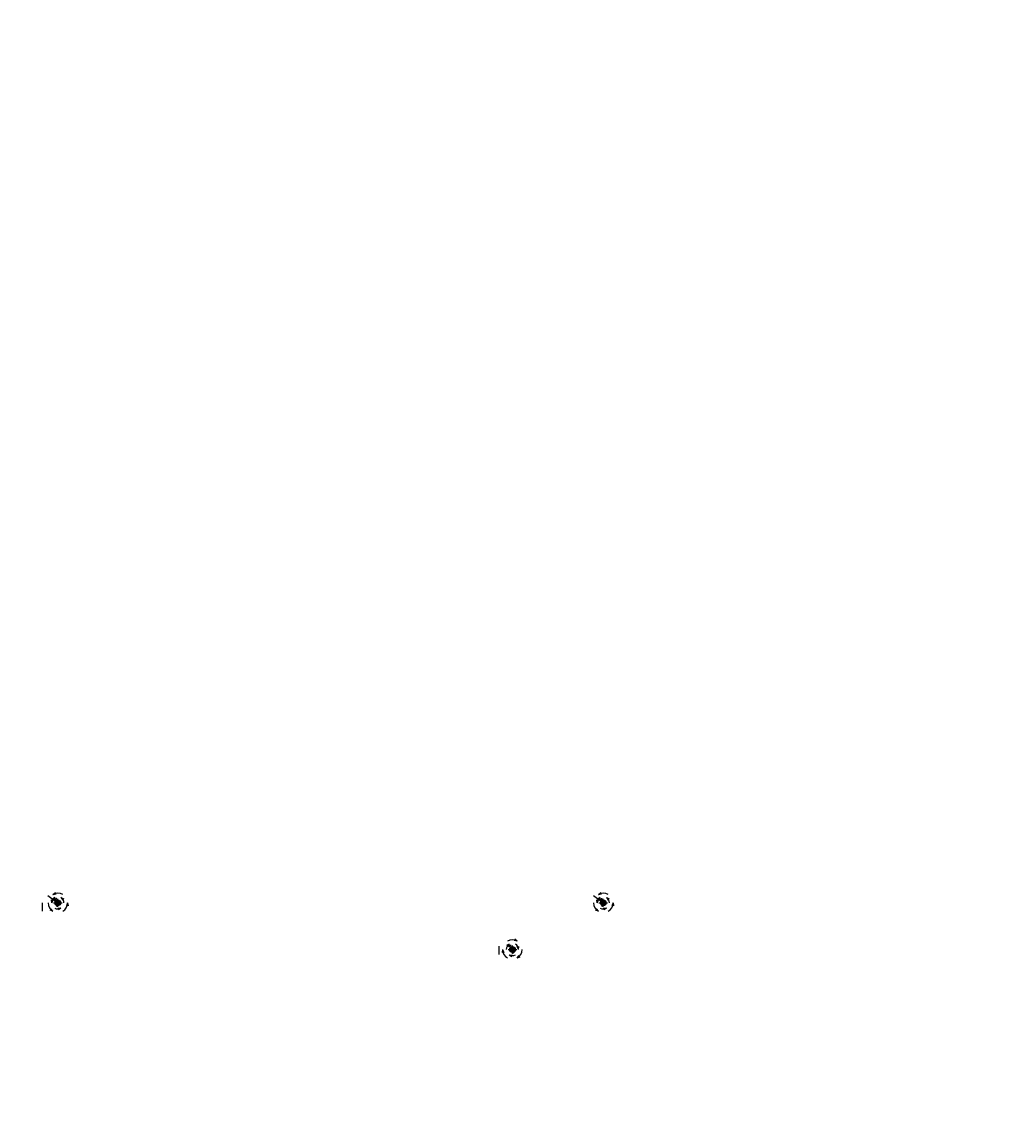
# Model space of a CAD drawing. Header units: millimetres. Extents: x -29085 to 3627694, y -159961 to 2281735.
# Tile 211 of 229: x 546900 to 686866, y 166983 to 323071. Entities that reach past the tile are written whole.
import ezdxf
from ezdxf import colors
from ezdxf.entities.mleader import LeaderData, LeaderLine
from ezdxf.enums import TextEntityAlignment as Align
from ezdxf.math import Vec2, Vec3

# ---------------------------------------------------------------- set-up
doc = ezdxf.new("R2010")
doc.units = ezdxf.units.MM
doc.linetypes.add('PLNA', pattern=[1, 1, 0])
doc.layers.add('A99_N_txt-popis-50', color=240, linetype='Continuous', lineweight=9)
doc.layers.add('Přístroje MaR', color=1, linetype='Continuous')
doc.styles.add('A99_popis', font='isocpeur.ttf')
doc.styles.add('PITSIMP8', font='pitsimp8')
doc.styles.add('ROMANS', font='romans.shx', dxfattribs={"width": 0.8})

# ---------------------------------------------------------------- blocks, each defined once
blk = doc.blocks.new('2dluk097')
at = {"color": 0, "linetype": 'ByBlock'}
for p, q in [((-0.05, 0.5), (-0.05, -0.1)), ((-0.05, 0.5), (0.05, 0.5)), ((0.05, 0.5), (0.05, -0.1))]:
    blk.add_line(p, q, dxfattribs=at)
for p, q in [((-0.05, -0.1), (-0.23, -0.1)), ((0, -0.5), (-0.23, -0.1)), ((0, -0.5), (0.23, -0.1)), ((0.05, -0.1), (0.23, -0.1))]:
    blk.add_line(p, q)
for points in [[(-0.05, 0.5), (0.05, 0.5), (-0.05, -0.1), (0.05, -0.1)], [(-0.23, -0.1), (0, -0.5), (0.05, -0.1), (-0.05, -0.1)], [(-0.05, -0.1), (0.23, -0.1), (0, -0.5), (-0.05, -0.1)]]:
    blk.add_solid(points)
at = {"linetype": 'ByBlock', "style": 'PITSIMP8', "flags": 9}
for tag, p in [('VOLUMENSTROM', (-0.06, 0.04)), ('DRUCK/-STUFE', (-0.06, 0.02)), ('BEZEICHNUNG', (-0.06, 0.18)), ('RAUM/GRUPPE', (-0.06, 0.16)), ('POS.NR.G-LV', (-0.06, 0.14)), ('ANSCHLUSS', (-0.06, 0)), ('FABRIKAT', (-0.06, 0.12)), ('KENNUNG', (-0.06, 0.08)), ('LEISTUNG', (-0.06, 0.06)), ('TYP', (-0.06, 0.1)), ('SPANNUNG/FREQUENZ', (-0.06, -0.12)), ('TEMPERATUR', (-0.06, -0.06)), ('SCHUTZART', (-0.06, -0.1)), ('GROESSE', (-0.06, -0.02)), ('DREHZAHL', (-0.06, -0.08)), ('GEWICHT', (-0.06, -0.14)), ('DN', (-0.06, -0.04)), ('FREI', (-0.06, -0.16)), ('FREI', (-0.06, -0.18)), ('FREI', (-0.06, -0.2))]:
    blk.add_attdef(tag, text='', height=0.01, dxfattribs=at).set_placement(p, align=Align.MIDDLE)

msp = doc.modelspace()

# ---------------------------------------------------------------- linework, layer by layer
at = {"layer": 'Přístroje MaR'}
for p, q in [((551268.6, 199720.2), (551606.7, 200000.7)), ((551268.6, 199720.2), (551606.7, 200000.7)), ((551268.6, 199720.2), (551701.7, 199794.1)), ((551268.6, 199720.2), (551701.7, 199794.1)), ((628395, 199720.2), (628733.1, 200000.7)), ((628395, 199720.2), (628733.1, 200000.7)), ((628395, 199720.2), (628828.1, 199794.1)), ((628395, 199720.2), (628828.1, 199794.1)), ((550556.6, 199578.1), (551870.4, 198567.6)), ((551093.6, 198525.6), (551051.5, 198962.8)), ((551093.6, 198525.6), (551051.5, 198962.8)), ((551093.6, 198525.6), (551275.8, 198925.3)), ((551093.6, 198525.6), (551275.8, 198925.3)), ((551958.3, 198525.6), (551958.3, 198525.6)), ((551958.3, 198525.6), (551958.3, 198525.6)), ((551958.3, 198525.6), (551958.3, 198525.6)), ((551958.3, 198525.6), (551958.3, 198525.6)), ((551958.3, 198525.6), (551958.3, 198175.6)), ((551958.3, 198525.6), (551958.3, 198175.6)), ((551958.3, 198525.6), (551958.3, 198525.6)), ((551958.3, 198525.6), (551958.3, 198525.6)), ((551958.3, 198525.6), (551958.3, 198525.6)), ((551958.3, 198525.6), (551958.3, 198525.6)), ((552390.7, 199274.4), (552640.5, 198913.1)), ((552390.7, 199274.4), (552787.7, 199086.4)), ((552390.7, 199274.4), (552640.5, 198913.1)), ((553337.8, 198525.6), (553185.2, 198113.6)), ((553337.8, 198525.6), (553185.2, 198113.6)), ((553337.8, 198525.6), (553411.6, 198092.5)), ((553337.8, 198525.6), (553411.6, 198092.5)), ((627683, 199578.1), (628996.8, 198567.6)), ((628220, 198525.6), (628177.9, 198962.8)), ((628220, 198525.6), (628177.9, 198962.8)), ((628220, 198525.6), (628402.2, 198925.3)), ((628220, 198525.6), (628402.2, 198925.3)), ((629517.1, 199274.4), (629766.9, 198913.1)), ((629517.1, 199274.4), (629914.1, 199086.4)), ((629517.1, 199274.4), (629766.9, 198913.1)), ((630464.2, 198525.6), (630311.6, 198113.6)), ((630464.2, 198525.6), (630311.6, 198113.6)), ((630464.2, 198525.6), (630538.1, 198092.5)), ((630464.2, 198525.6), (630538.1, 198092.5)), ((551268.6, 197331), (550856.7, 197483.5)), ((551268.6, 197331), (550856.7, 197483.5)), ((551268.6, 197331), (550988.1, 197669)), ((551268.6, 197331), (550988.1, 197669)), ((552390.3, 197776.5), (551952.2, 197744.2)), ((552390.3, 197776.5), (551952.2, 197744.2)), ((552390.3, 197776.5), (552027.1, 197529.5)), ((552390.3, 197776.5), (552027.1, 197529.5)), ((628395, 197331), (627983.1, 197483.5)), ((628395, 197331), (627983.1, 197483.5)), ((628395, 197331), (628114.5, 197669)), ((628395, 197331), (628114.5, 197669)), ((629516.7, 197776.5), (629078.6, 197744.2)), ((629516.7, 197776.5), (629078.6, 197744.2)), ((629516.7, 197776.5), (629153.5, 197529.5)), ((629516.7, 197776.5), (629153.5, 197529.5)), ((615798, 192681.5), (615401, 192493.4)), ((615798, 192681.5), (615401, 192493.4)), ((615798, 192681.5), (615548.2, 192320.1)), ((615798, 192681.5), (615548.2, 192320.1)), ((616920.1, 193127.2), (616487, 193201.1)), ((616920.1, 193127.2), (616487, 193201.1)), ((616512.1, 192208.7), (616498.6, 192195.2)), ((616920.1, 193127.2), (616582, 193407.8)), ((616920.1, 193127.2), (616582, 193407.8)), ((617095.1, 191932.6), (616912.9, 192332.4)), ((617095.1, 191932.6), (616912.9, 192332.4)), ((617095.1, 191932.6), (617137.2, 192369.9)), ((617095.1, 191932.6), (617137.2, 192369.9)), ((614850.9, 191932.6), (614777, 191499.6)), ((614850.9, 191932.6), (614777, 191499.6)), ((614850.9, 191932.6), (615003.5, 191520.7)), ((614850.9, 191932.6), (615003.5, 191520.7)), ((615798.4, 191183.6), (616236.5, 191151.3)), ((615798.4, 191183.6), (616161.6, 190936.6)), ((615798.4, 191183.6), (616161.6, 190936.6)), ((615798.4, 191183.6), (616236.5, 191151.3)), ((616920.1, 190738), (617200.6, 191076.1)), ((616920.1, 190738), (617200.6, 191076.1)), ((616920.1, 190738), (617332, 190890.6)), ((616920.1, 190738), (617332, 190890.6))]:
    msp.add_line(p, q, dxfattribs=at)
at = {"layer": 'Přístroje MaR', "linetype": 'PLNA', "ltscale": 2}
for p, q in [((549745.3, 198522.1), (549745.3, 197329.7)), ((614330.7, 192409.5), (614330.7, 191217.1))]:
    msp.add_line(p, q, dxfattribs=at)
at = {"layer": 'Přístroje MaR', "ltscale": 10}
for p, q in [((551345.3, 198525.6), (552571.3, 198525.6)), ((551958.3, 197973.6), (551958.3, 199077.6)), ((628471.7, 198525.6), (629697.7, 198525.6)), ((629084.7, 197973.6), (629084.7, 199077.6)), ((616230.3, 191380.6), (616230.3, 192484.6)), ((615617.3, 191932.6), (616843.3, 191932.6))]:
    msp.add_line(p, q, dxfattribs=at)
at = {"layer": 'Přístroje MaR', "linetype": 'ByBlock'}
for p, q in [((551674.9, 198800), (551906, 198568.9)), ((551906, 198482.2), (551674.9, 198251.2)), ((551907.5, 198570.7), (551676.6, 198801.7)), ((551676.6, 198249.5), (551690.1, 198263)), ((551682.2, 198807.3), (551695.7, 198793.8)), ((551913.2, 198474.7), (551682.3, 198243.8)), ((551915, 198578), (551683.9, 198809)), ((551683.9, 198242.1), (551915, 198473.2)), ((551690.1, 198263), (551907.5, 198480.4)), ((551695.7, 198793.8), (551913.2, 198576.4)), ((551982.3, 198484), (551934.3, 198484)), ((551938.3, 198484), (551938.3, 198463.2)), ((551938.3, 198463.2), (551954.3, 198463.2)), ((551954.3, 198463.2), (551954.3, 198484)), ((551962.3, 198484), (551962.3, 198463.2)), ((551962.3, 198463.2), (551978.3, 198463.2)), ((551978.3, 198463.2), (551978.3, 198484)), ((552232.7, 198809), (552001.7, 198578)), ((552001.7, 198473.2), (552232.7, 198242.1)), ((552003.5, 198576.4), (552234.4, 198807.3)), ((552221, 198257.3), (552003.5, 198474.7)), ((552226.6, 198788.2), (552009.2, 198570.7)), ((552009.2, 198480.4), (552240.1, 198249.5)), ((552010.7, 198568.9), (552241.8, 198800)), ((552241.8, 198251.2), (552010.7, 198482.2)), ((552234.5, 198243.8), (552221, 198257.3)), ((628801.3, 198800), (629032.4, 198568.9)), ((629032.4, 198482.2), (628801.3, 198251.2)), ((629033.9, 198570.7), (628803, 198801.7)), ((628803, 198249.5), (628816.5, 198263)), ((628808.6, 198807.3), (628822.1, 198793.8)), ((629039.6, 198474.7), (628808.7, 198243.8)), ((629041.4, 198578), (628810.4, 198809)), ((628810.4, 198242.1), (629041.4, 198473.2)), ((628816.5, 198263), (629033.9, 198480.4)), ((628822.1, 198793.8), (629039.6, 198576.4)), ((629108.8, 198484), (629060.8, 198484)), ((629064.8, 198484), (629064.8, 198463.2)), ((629064.8, 198463.2), (629080.8, 198463.2)), ((629080.8, 198463.2), (629080.8, 198484)), ((629088.8, 198484), (629088.8, 198463.2)), ((629088.8, 198463.2), (629104.8, 198463.2)), ((629104.8, 198463.2), (629104.8, 198484)), ((629359.1, 198809), (629128.1, 198578)), ((629128.1, 198473.2), (629359.1, 198242.1)), ((629129.9, 198576.4), (629360.8, 198807.3)), ((629347.4, 198257.3), (629129.9, 198474.7)), ((629353, 198788.2), (629135.6, 198570.7)), ((629135.6, 198480.4), (629366.5, 198249.5)), ((629137.1, 198568.9), (629368.2, 198800)), ((629368.2, 198251.2), (629137.1, 198482.2)), ((629360.9, 198243.8), (629347.4, 198257.3)), ((615946.9, 192207), (616178, 191976)), ((616179.5, 191977.8), (615948.6, 192208.7)), ((615954.2, 192214.4), (615967.7, 192200.9)), ((616187, 191985), (615956, 192216.1)), ((615967.7, 192200.9), (616185.2, 191983.5)), ((616504.7, 192216.1), (616273.7, 191985)), ((616275.5, 191983.5), (616506.4, 192214.4)), ((616498.6, 192195.2), (616281.2, 191977.8)), ((616282.7, 191976), (616513.8, 192207)), ((616178, 191889.3), (615946.9, 191658.2)), ((615948.6, 191656.5), (615962.1, 191670)), ((616185.2, 191881.8), (615954.3, 191650.9)), ((615956, 191649.2), (616187, 191880.2)), ((615962.1, 191670), (616179.5, 191887.5)), ((616254.3, 191891.1), (616206.3, 191891.1)), ((616210.3, 191891.1), (616210.3, 191870.3)), ((616210.3, 191870.3), (616226.3, 191870.3)), ((616226.3, 191870.3), (616226.3, 191891.1)), ((616234.3, 191891.1), (616234.3, 191870.3)), ((616234.3, 191870.3), (616250.3, 191870.3)), ((616250.3, 191870.3), (616250.3, 191891.1)), ((616273.7, 191880.2), (616504.7, 191649.2)), ((616493, 191664.4), (616275.5, 191881.8)), ((616281.2, 191887.5), (616512.1, 191656.6)), ((616513.8, 191658.2), (616282.7, 191889.3)), ((616506.5, 191650.9), (616493, 191664.4))]:
    msp.add_line(p, q, dxfattribs=at)
at = {"layer": 'Přístroje MaR'}
for centre, radius in [((551958.8, 198525.6), 400.5), ((551963.7, 198525.6), 360.6), ((551958.8, 198525.6), 314.5), ((551958.8, 198525.6), 239.5), ((551958.8, 198525.6), 164.5), ((551958.3, 198525.6), 68), ((629085.2, 198525.6), 400.5), ((629090.1, 198525.6), 360.6), ((629085.2, 198525.6), 314.5), ((629085.2, 198525.6), 239.5), ((629085.2, 198525.6), 164.5), ((629084.7, 198525.6), 68), ((616230.8, 191932.6), 400.5), ((616235.7, 191932.6), 360.6), ((616230.8, 191932.6), 314.5), ((616230.8, 191932.6), 239.5), ((616230.8, 191932.6), 164.5), ((616230.3, 191932.6), 68), ((616500.4, 192202.7), 3.6), ((616500.4, 192202.7), 3.6)]:
    msp.add_circle(centre, radius, dxfattribs=at)
at = {"layer": 'Přístroje MaR', "linetype": 'ByBlock'}
for centre in [(551688.3, 198795.6), (551688.3, 198795.6), (551688.3, 198255.5), (551688.3, 198255.5), (628814.7, 198795.6), (628814.7, 198795.6), (628814.7, 198255.5), (628814.7, 198255.5), (615960.3, 192202.7), (615960.3, 192202.7), (615960.3, 191662.6), (615960.3, 191662.6), (616500.4, 191662.6), (616500.4, 191662.6)]:
    msp.add_circle(centre, 3.6, dxfattribs=at)
at = {"layer": 'Přístroje MaR'}
for centre, radius, start, end in [((551958.3, 198525.6), 1379.4, 60, 120), ((551958.3, 198525.6), 1379.4, 60, 120), ((629084.7, 198525.6), 1379.4, 60, 120), ((629084.7, 198525.6), 1379.4, 60, 120), ((551958.3, 198525.6), 1379.4, 180, 240), ((551958.3, 198525.6), 1379.4, 180, 240), ((551958.3, 198525.6), 864.7, 120, 180), ((551958.3, 198525.6), 864.7, 120, 180), ((552032.1, 198599.3), 268.4, 44.146073, 45.853908), ((552220.1, 198794.7), 1.2, 315, 135), ((552032.1, 198599.3), 270, 44.151135, 45.848865), ((551958.3, 198525.6), 864.7, 0, 60), ((551958.3, 198525.6), 864.7, 0, 60), ((551958.3, 198525.6), 1379.4, 300, 0), ((551958.3, 198525.6), 1379.4, 300, 0), ((629084.7, 198525.6), 1379.4, 180, 240), ((629084.7, 198525.6), 1379.4, 180, 240), ((629084.7, 198525.6), 864.7, 120, 180), ((629084.7, 198525.6), 864.7, 120, 180), ((629158.5, 198599.3), 268.4, 44.146073, 45.853908), ((629346.5, 198794.7), 1.2, 315, 135), ((629158.5, 198599.3), 270, 44.151135, 45.848865), ((629084.7, 198525.6), 864.7, 0, 60), ((629084.7, 198525.6), 864.7, 0, 60), ((629084.7, 198525.6), 1379.4, 300, 0), ((629084.7, 198525.6), 1379.4, 300, 0), ((551958.3, 198525.6), 864.7, 240, 300), ((551958.3, 198525.6), 864.7, 240, 300), ((629084.7, 198525.6), 864.7, 240, 300), ((629084.7, 198525.6), 864.7, 240, 300), ((616230.3, 191932.6), 864.7, 120, 180), ((616230.3, 191932.6), 864.7, 120, 180), ((616230.3, 191932.6), 1379.4, 60, 120), ((616230.3, 191932.6), 1379.4, 60, 120), ((616304.1, 192006.3), 268.4, 44.146073, 45.853908), ((616492.1, 192201.8), 1.2, 315, 135), ((616304.1, 192006.3), 270, 44.151135, 45.848865), ((616499.5, 192194.4), 1.2, 315, 135), ((616509.3, 192211.6), 6.4, 315, 135), ((616509.3, 192211.6), 4, 315.269844, 135.269844), ((616230.3, 191932.6), 864.7, 0, 60), ((616230.3, 191932.6), 864.7, 0, 60), ((616230.3, 191932.6), 1379.4, 180, 240), ((616230.3, 191932.6), 1379.4, 180, 240), ((616230.3, 191932.6), 864.7, 240, 300), ((616230.3, 191932.6), 864.7, 240, 300), ((616230.3, 191932.6), 1379.4, 300, 0), ((616230.3, 191932.6), 1379.4, 300, 0)]:
    msp.add_arc(centre, radius, start, end, dxfattribs=at)
at = {"layer": 'Přístroje MaR', "linetype": 'ByBlock'}
for centre, radius, start, end in [((551679.4, 198804.5), 6.4, 44.999986, 224.999986), ((551679.4, 198246.6), 6.4, 135, 315), ((551679.4, 198804.5), 4, 45.269844, 225.269844), ((551679.4, 198246.6), 4, 135.269844, 315.269844), ((551689.2, 198787.3), 1.2, 44.999986, 224.999986), ((551689.2, 198263.8), 1.2, 135, 315), ((551884.6, 198599.3), 270, 134.151135, 135.848861), ((551884.6, 198451.9), 270, 224.151135, 225.848865), ((551884.6, 198599.3), 268.4, 134.146073, 135.853908), ((551884.6, 198451.9), 268.4, 224.146073, 225.853908), ((551696.6, 198794.7), 1.2, 44.999986, 224.999986), ((551696.6, 198256.5), 1.2, 135, 315), ((551958.3, 198525.6), 48, 300.000152, 180), ((551958.3, 198525.6), 48, 180, 240.000148), ((552032.1, 198451.9), 268.4, 314.146073, 315.853908), ((552220.1, 198256.5), 1.2, 225, 45), ((552032.1, 198451.9), 270, 314.151135, 315.848861), ((628805.8, 198804.5), 6.4, 44.999986, 224.999986), ((628805.8, 198246.6), 6.4, 135, 315), ((628805.8, 198804.5), 4, 45.269844, 225.269844), ((628805.8, 198246.6), 4, 135.269844, 315.269844), ((628815.6, 198787.3), 1.2, 44.999986, 224.999986), ((628815.6, 198263.8), 1.2, 135, 315), ((629011, 198599.3), 270, 134.151135, 135.848861), ((629011, 198451.9), 270, 224.151135, 225.848865), ((629011, 198599.3), 268.4, 134.146073, 135.853908), ((629011, 198451.9), 268.4, 224.146073, 225.853908), ((628823, 198794.7), 1.2, 44.999986, 224.999986), ((628823, 198256.5), 1.2, 135, 315), ((629084.7, 198525.6), 48, 300.000152, 180), ((629084.7, 198525.6), 48, 180, 240.000148), ((629158.5, 198451.9), 268.4, 314.146073, 315.853908), ((629346.5, 198256.5), 1.2, 225, 45), ((629158.5, 198451.9), 270, 314.151135, 315.848861), ((615951.4, 192211.6), 6.4, 44.999986, 224.999986), ((615951.4, 192211.6), 4, 45.269844, 225.269844), ((615961.2, 192194.4), 1.2, 44.999986, 224.999986), ((616156.6, 192006.3), 270, 134.151135, 135.848861), ((616156.6, 192006.3), 268.4, 134.146073, 135.853908), ((615968.6, 192201.8), 1.2, 44.999986, 224.999986), ((615951.4, 191653.7), 6.4, 135, 315), ((615951.4, 191653.7), 4, 135.269844, 315.269844), ((615961.2, 191670.9), 1.2, 135, 315), ((616156.6, 191858.9), 270, 224.151135, 225.848865), ((616156.6, 191858.9), 268.4, 224.146073, 225.853908), ((615968.6, 191663.5), 1.2, 135, 315), ((616230.3, 191932.6), 48, 300.000152, 180), ((616230.3, 191932.6), 48, 180, 240.000148), ((616304.1, 191858.9), 268.4, 314.146073, 315.853908), ((616492.1, 191663.5), 1.2, 225, 45), ((616304.1, 191858.9), 270, 314.151135, 315.848861), ((616499.5, 191670.9), 1.2, 225, 45), ((616509.3, 191653.7), 6.4, 225, 45), ((616509.3, 191653.7), 4, 225.269844, 45.269844)]:
    msp.add_arc(centre, radius, start, end, dxfattribs=at)

# ---------------------------------------------------------------- block references
at = {"layer": 'Přístroje MaR', "xscale": -200, "yscale": 250, "zscale": 160}
for p in [(551692.7, 199049.3), (628819.1, 199049.3), (615964.7, 192456.4)]:
    msp.add_blockref('2dluk097', p, dxfattribs=at)
at = {"layer": 'Přístroje MaR', "yscale": 250, "zscale": 160}
for p, xscale, rotation in [((551838.5, 198060.6), -200, 73.49979641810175), ((628964.9, 198060.6), -200, 73.49979641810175), ((616350.2, 191467.6), 200, 286.5002035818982)]:
    msp.add_blockref('2dluk097', p, dxfattribs=dict(at, xscale=xscale, rotation=rotation))

# ---------------------------------------------------------------- texts
at = {"layer": 'Přístroje MaR', "style": 'ROMANS', "width": 0.7}
for p in [(551266.3, 198944.5), (628392.7, 198944.5), (615538.3, 192351.6)]:
    msp.add_text('Ele', height=223.12, dxfattribs=at).set_placement(p)

# ---------------------------------------------------------------- leaders
at = {"color": 251, "lineweight": 9}
ml = msp.add_multileader_mtext('Standard', dxfattribs=at)
ml.set_content('\\A1;{\\C256;demontáž pásových střešních světlíků}', color=1, style='A99_popis')
ml.set_leader_properties(color=256, linetype='ByLayer', lineweight=-1)
ml.build(insert=Vec2(0, 0))
ml.multileader.update_dxf_attribs({"dogleg_length": 3.23, "arrow_head_size": 200, "scale": 200})
ctx = ml.context
ctx.base_point, ctx.scale, ctx.char_height, ctx.arrow_head_size, ctx.landing_gap_size, ctx.plane_origin = Vec3(245704, 171888.3), 200, 400, 200, 250, Vec3(251674, 167392.2)
notes = []
notes.append((ctx, [(0, (1, 1, 0), (245059, 171888.3), (1, 0), 645, [(0, [(245059, 169288.6)], 0, [])])]))
ctx.mtext.insert, ctx.mtext.width, ctx.mtext.flow_direction = Vec3(245954, 172148.3), 9848.317, 5
ctx.mtext.has_bg_fill, ctx.mtext.bg_color, ctx.mtext.bg_scale_factor, ctx.mtext.bg_transparency, ctx.mtext.use_window_bg_color = 1, -1073741824, 1, 0, 1
ml = msp.add_multileader_mtext('Standard', dxfattribs=at)
ml.set_content('\\A1;{\\C256;výměna sekčních vrat}', color=1, style='A99_popis')
ml.set_leader_properties(color=256, linetype='ByLayer', lineweight=-1)
ml.build(insert=Vec2(0, 0))
ml.multileader.update_dxf_attribs({"dogleg_length": 1, "arrow_head_size": 200, "scale": 200})
ctx = ml.context
ctx.base_point, ctx.scale, ctx.char_height, ctx.arrow_head_size, ctx.landing_gap_size, ctx.plane_origin = Vec3(223349, 167250.8), 200, 400, 200, 250, Vec3(223664, 158215)
notes.append((ctx, [(0, (1, 1, 0), (222704, 167250.8), (1, 0), 645, [(0, [(219719, 167250.8)], 0, [])])]))
ctx.mtext.insert, ctx.mtext.width, ctx.mtext.defined_height, ctx.mtext.flow_direction = Vec3(223599, 167510.8), 7057.5, 1693.3, 5
ctx.mtext.has_bg_fill, ctx.mtext.bg_color, ctx.mtext.bg_scale_factor, ctx.mtext.bg_transparency, ctx.mtext.use_window_bg_color = 1, -1073741824, 1, 0, 1
at = {"layer": 'A99_N_txt-popis-50', "lineweight": 9}
ml = msp.add_multileader_mtext('Standard', dxfattribs=at)
ml.set_content('\\A1;{\\C256;dilatace objektu}', color=1, style='A99_popis')
ml.set_leader_properties(color=256, linetype='ByLayer', lineweight=-1)
ml.build(insert=Vec2(0, 0))
ml.multileader.update_dxf_attribs({"dogleg_length": 3.23, "arrow_head_size": 200, "scale": 200})
ctx = ml.context
ctx.base_point, ctx.scale, ctx.char_height, ctx.arrow_head_size, ctx.landing_gap_size, ctx.plane_origin = Vec3(294326.5, 322776.5), 200, 400, 200, 250, Vec3(300296.5, 318280.5)
notes.append((ctx, [(0, (1, 1, 0), (293681.5, 322776.5), (1, 0), 645, [(0, [(292206.5, 322776.5)], 0, [])])]))
ctx.mtext.insert, ctx.mtext.width, ctx.mtext.flow_direction = Vec3(294576.5, 323036.5), 3964.392, 5
ctx.mtext.has_bg_fill, ctx.mtext.bg_color, ctx.mtext.bg_scale_factor, ctx.mtext.bg_transparency, ctx.mtext.use_window_bg_color = 1, -1073741824, 1, 0, 1
ml = msp.add_multileader_mtext('Standard', dxfattribs=at)
ml.set_content('\\A1;{\\C256;dilatace objektu}', color=1, style='A99_popis')
ml.set_leader_properties(color=256, linetype='ByLayer', lineweight=-1)
ml.build(insert=Vec2(0, 0))
ml.multileader.update_dxf_attribs({"dogleg_length": 3.23, "arrow_head_size": 200, "scale": 200})
ctx = ml.context
ctx.base_point, ctx.scale, ctx.char_height, ctx.arrow_head_size, ctx.landing_gap_size, ctx.plane_origin = Vec3(294326.5, 308925.8), 200, 400, 200, 250, Vec3(300296.5, 304429.7)
notes.append((ctx, [(0, (1, 1, 0), (293681.5, 308925.8), (1, 0), 645, [(0, [(292206.5, 308925.8)], 0, [])])]))
ctx.mtext.insert, ctx.mtext.width, ctx.mtext.flow_direction = Vec3(294576.5, 309185.8), 3964.392, 5
ctx.mtext.has_bg_fill, ctx.mtext.bg_color, ctx.mtext.bg_scale_factor, ctx.mtext.bg_transparency, ctx.mtext.use_window_bg_color = 1, -1073741824, 1, 0, 1
ml = msp.add_multileader_mtext('Standard', dxfattribs=at)
ml.set_content('\\A1;{\\C256;dilatace objektu}', color=1, style='A99_popis')
ml.set_leader_properties(color=256, linetype='ByLayer', lineweight=-1)
ml.build(insert=Vec2(0, 0))
ml.multileader.update_dxf_attribs({"dogleg_length": 3.23, "arrow_head_size": 200, "scale": 200})
ctx = ml.context
ctx.base_point, ctx.scale, ctx.char_height, ctx.arrow_head_size, ctx.landing_gap_size, ctx.plane_origin = Vec3(293709, 293423.3), 200, 400, 200, 250, Vec3(300296.5, 288927.2)
notes.append((ctx, [(0, (1, 1, 0), (293681.5, 293423.3), (1, 0), 27.5, [(0, [(292206.5, 293423.3)], 0, [])])]))
ctx.mtext.insert, ctx.mtext.width, ctx.mtext.flow_direction = Vec3(293959, 293683.3), 3964.392, 5
ctx.mtext.has_bg_fill, ctx.mtext.bg_color, ctx.mtext.bg_scale_factor, ctx.mtext.bg_transparency, ctx.mtext.use_window_bg_color = 1, -1073741824, 1, 0, 1
ml = msp.add_multileader_mtext('Standard', dxfattribs=at)
ml.set_content('\\A1;{\\C256;dilatace objektu}', color=1, style='A99_popis')
ml.set_leader_properties(color=256, linetype='ByLayer', lineweight=-1)
ml.build(insert=Vec2(0, 0))
ml.multileader.update_dxf_attribs({"dogleg_length": 3.23, "arrow_head_size": 200, "scale": 200})
ctx = ml.context
ctx.base_point, ctx.scale, ctx.char_height, ctx.arrow_head_size, ctx.landing_gap_size, ctx.plane_origin = Vec3(294326.5, 274415.8), 200, 400, 200, 250, Vec3(300296.5, 269919.7)
notes.append((ctx, [(0, (1, 1, 0), (293681.5, 274415.8), (1, 0), 645, [(0, [(292206.5, 274415.8)], 0, [])])]))
ctx.mtext.insert, ctx.mtext.width, ctx.mtext.flow_direction = Vec3(294576.5, 274675.8), 3964.392, 5
ctx.mtext.has_bg_fill, ctx.mtext.bg_color, ctx.mtext.bg_scale_factor, ctx.mtext.bg_transparency, ctx.mtext.use_window_bg_color = 1, -1073741824, 1, 0, 1
for ctx, leaders in notes:
    for number, flags, end, landing, length, lines in leaders:
        leader = LeaderData()
        leader.index, (leader.has_last_leader_line, leader.has_dogleg_vector, leader.attachment_direction) = number, flags
        leader.last_leader_point, leader.dogleg_vector, leader.dogleg_length = Vec3(end), Vec3(landing), length
        for number, points, colour, breaks in lines:
            line = LeaderLine()
            line.index, line.vertices, line.color, line.breaks = number, Vec3.list(points), colors.encode_raw_color(colour), breaks
            leader.lines.append(line)
        ctx.leaders.append(leader)

doc.saveas('drawing.dxf')
